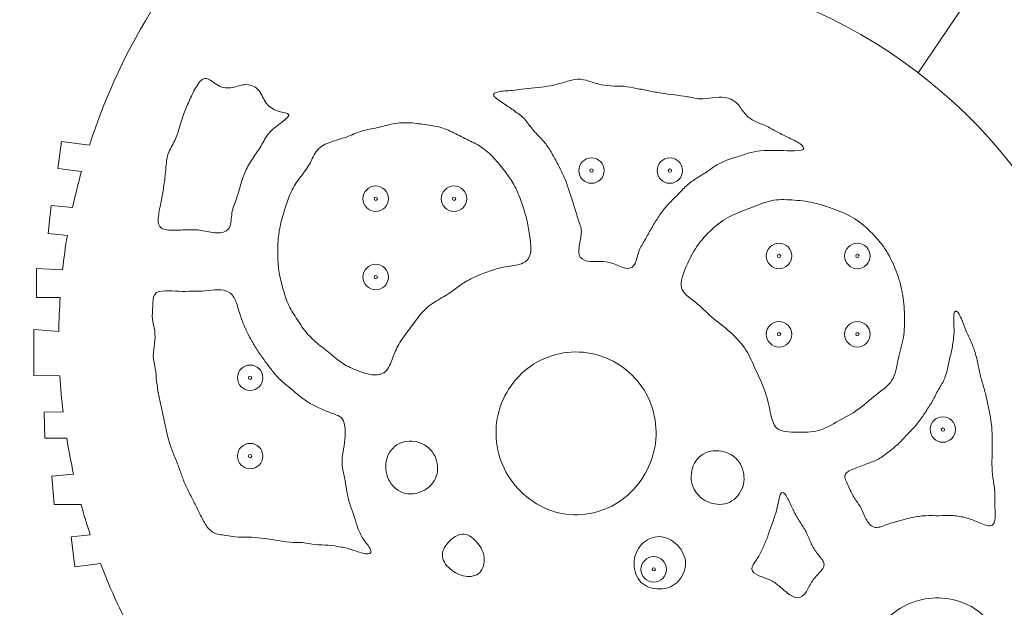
# Model space of a CAD drawing. Header units: inches. Extents: x 36 to 71.8, y 17.4 to 61.8.
# Tile 4 of 6: x 46.4 to 56.4, y 39.9 to 45.9. Entities that reach past the tile are written whole.
import ezdxf

# ---------------------------------------------------------------- set-up
doc = ezdxf.new("R2010")
doc.units = ezdxf.units.IN
doc.header["$MEASUREMENT"] = 0
for name, color, linetype, lineweight in [('00_SOURCE_FROZEN', 7, 'Continuous', 18), ('11_EXISTING_TRIMMED', 7, 'Continuous', 13), ('40_PLANTS', 7, 'Continuous', 13)]:
    doc.layers.add(name, color=color, linetype=linetype, lineweight=lineweight)

# ---------------------------------------------------------------- blocks, each defined once
blk = doc.blocks.new('TREE')
for radius in [1, 0.13]:
    blk.add_circle((0, 0), radius)

msp = doc.modelspace()

# ---------------------------------------------------------------- linework, layer by layer
at = {"layer": '00_SOURCE_FROZEN'}
for points in [[(55.552, 45.371), (58.647, 49.945)], [(47.087, 44.63), (46.802, 44.667), (46.766, 44.393), (47.006, 44.362)], [(46.916, 43.993), (46.696, 44.016), (46.666, 43.73), (46.862, 43.709)], [(46.813, 43.357), (46.546, 43.371), (46.546, 43.074), (46.789, 43.074)], [(46.775, 42.728), (46.519, 42.748), (46.519, 42.277), (46.786, 42.274)], [(46.818, 41.908), (46.625, 41.902), (46.633, 41.638), (46.856, 41.638)], [(46.926, 41.27), (46.702, 41.249), (46.728, 40.961), (47.002, 40.962)], [(47.096, 40.651), (46.9, 40.63)], [(46.9, 40.63), (46.939, 40.324), (47.2, 40.358)]]:
    msp.add_lwpolyline(points, dxfattribs=at)
for points in [[(47.087, 44.63, -0.062406), (47.763, 46.073), (45.572, 47.29, 0.058367), (44.801, 44.944, 0.058367)], [(50.14, 46.014, -0.546754), (57.65, 41.045, 0.171391), (58.184, 40.351, 0.171391)], [(46.916, 43.993, -0.01479), (47.006, 44.362, -0.01479)], [(46.813, 43.357, -0.013879), (46.862, 43.709)], [(46.775, 42.728, -0.013523), (46.789, 43.074, -0.013523)], [(46.818, 41.908, -0.014342), (46.786, 42.274)], [(46.926, 41.27, -0.014645), (46.856, 41.638)], [(47.096, 40.651, -0.012679), (47.002, 40.962)], [(48.142, 39.35), (48.13, 39.649), (47.57, 39.561, -0.034306), (47.2, 40.358, -0.034306)]]:
    msp.add_lwpolyline(points, format="xyb", dxfattribs=at)
at = {"layer": '11_EXISTING_TRIMMED'}
for points, knots in [([(47.806, 43.799), (47.783, 43.83), (47.79, 43.888), (47.798, 43.941), (47.807, 43.994), (47.817, 44.043), (47.826, 44.092), (47.836, 44.141), (47.844, 44.19), (47.851, 44.24), (47.858, 44.29), (47.864, 44.342), (47.868, 44.393), (47.872, 44.444), (47.876, 44.495), (47.892, 44.542), (47.908, 44.589), (47.938, 44.631), (47.959, 44.677), (47.981, 44.722), (47.995, 44.77), (48.009, 44.818), (48.023, 44.866), (48.038, 44.914), (48.056, 44.96), (48.073, 45.006), (48.093, 45.05), (48.113, 45.096), (48.134, 45.143), (48.156, 45.192), (48.183, 45.235), (48.21, 45.279), (48.242, 45.316), (48.28, 45.312), (48.317, 45.308), (48.359, 45.264), (48.405, 45.239), (48.45, 45.215), (48.497, 45.211), (48.545, 45.219), (48.594, 45.228), (48.642, 45.249), (48.69, 45.249), (48.738, 45.249), (48.786, 45.227), (48.817, 45.19), (48.849, 45.152), (48.864, 45.1), (48.893, 45.061), (48.923, 45.021), (48.965, 44.994), (49.014, 44.979), (49.063, 44.964), (49.119, 44.96), (49.123, 44.941), (49.128, 44.921), (49.081, 44.886), (49.037, 44.853), (48.992, 44.819), (48.951, 44.788), (48.919, 44.75), (48.887, 44.712), (48.865, 44.666), (48.84, 44.623), (48.814, 44.58), (48.784, 44.538), (48.756, 44.496), (48.728, 44.454), (48.702, 44.41), (48.682, 44.365), (48.661, 44.32), (48.645, 44.272), (48.631, 44.224), (48.617, 44.176), (48.605, 44.128), (48.588, 44.081), (48.572, 44.035), (48.552, 43.99), (48.543, 43.939), (48.535, 43.887), (48.537, 43.828), (48.517, 43.791), (48.496, 43.753), (48.453, 43.736), (48.404, 43.735), (48.356, 43.733), (48.301, 43.748), (48.25, 43.757), (48.198, 43.766), (48.151, 43.769), (48.1, 43.767), (48.048, 43.766), (47.992, 43.761), (47.937, 43.761), (47.883, 43.762), (47.829, 43.767), (47.806, 43.799)], [0, 0, 0, 0, 0.03125, 0.03125, 0.03125, 0.0625, 0.0625, 0.0625, 0.09375, 0.09375, 0.09375, 0.125, 0.125, 0.125, 0.15625, 0.15625, 0.15625, 0.1875, 0.1875, 0.1875, 0.21875, 0.21875, 0.21875, 0.25, 0.25, 0.25, 0.28125, 0.28125, 0.28125, 0.3125, 0.3125, 0.3125, 0.34375, 0.34375, 0.34375, 0.375, 0.375, 0.375, 0.40625, 0.40625, 0.40625, 0.4375, 0.4375, 0.4375, 0.46875, 0.46875, 0.46875, 0.5, 0.5, 0.5, 0.53125, 0.53125, 0.53125, 0.5625, 0.5625, 0.5625, 0.59375, 0.59375, 0.59375, 0.625, 0.625, 0.625, 0.65625, 0.65625, 0.65625, 0.6875, 0.6875, 0.6875, 0.71875, 0.71875, 0.71875, 0.75, 0.75, 0.75, 0.78125, 0.78125, 0.78125, 0.8125, 0.8125, 0.8125, 0.84375, 0.84375, 0.84375, 0.875, 0.875, 0.875, 0.90625, 0.90625, 0.90625, 0.9375, 0.9375, 0.9375, 0.96875, 0.96875, 0.96875, 1, 1, 1, 1]), ([(51.318, 45.055), (51.277, 45.082), (51.231, 45.112), (51.218, 45.134), (51.206, 45.155), (51.228, 45.169), (51.266, 45.176), (51.304, 45.184), (51.358, 45.185), (51.405, 45.189), (51.452, 45.194), (51.492, 45.201), (51.535, 45.207), (51.577, 45.212), (51.623, 45.215), (51.667, 45.22), (51.712, 45.224), (51.755, 45.229), (51.797, 45.238), (51.84, 45.246), (51.883, 45.257), (51.924, 45.27), (51.965, 45.282), (52.005, 45.296), (52.044, 45.302), (52.083, 45.307), (52.122, 45.303), (52.161, 45.293), (52.201, 45.284), (52.241, 45.268), (52.282, 45.256), (52.323, 45.245), (52.366, 45.238), (52.41, 45.236), (52.454, 45.233), (52.5, 45.235), (52.544, 45.232), (52.588, 45.228), (52.63, 45.218), (52.673, 45.21), (52.716, 45.202), (52.759, 45.195), (52.802, 45.186), (52.844, 45.178), (52.887, 45.169), (52.93, 45.162), (52.973, 45.155), (53.017, 45.149), (53.061, 45.144), (53.104, 45.139), (53.147, 45.134), (53.191, 45.126), (53.234, 45.118), (53.277, 45.107), (53.321, 45.104), (53.365, 45.102), (53.409, 45.11), (53.452, 45.115), (53.495, 45.121), (53.537, 45.125), (53.579, 45.118), (53.621, 45.111), (53.663, 45.093), (53.695, 45.064), (53.726, 45.036), (53.746, 44.996), (53.773, 44.963), (53.799, 44.93), (53.831, 44.903), (53.869, 44.883), (53.906, 44.863), (53.948, 44.849), (53.988, 44.831), (54.028, 44.813), (54.067, 44.79), (54.104, 44.77), (54.142, 44.75), (54.178, 44.732), (54.219, 44.712), (54.261, 44.692), (54.308, 44.671), (54.341, 44.647), (54.374, 44.623), (54.394, 44.598), (54.376, 44.585), (54.357, 44.573), (54.3, 44.573), (54.249, 44.574), (54.199, 44.574), (54.155, 44.575), (54.111, 44.576), (54.066, 44.576), (54.019, 44.578), (53.974, 44.575), (53.93, 44.573), (53.886, 44.566), (53.844, 44.556), (53.802, 44.545), (53.761, 44.531), (53.72, 44.518), (53.679, 44.505), (53.637, 44.493), (53.597, 44.478), (53.557, 44.462), (53.519, 44.443), (53.482, 44.42), (53.445, 44.397), (53.411, 44.369), (53.374, 44.346), (53.337, 44.322), (53.299, 44.302), (53.262, 44.277), (53.226, 44.253), (53.192, 44.223), (53.16, 44.192), (53.128, 44.16), (53.097, 44.126), (53.064, 44.093), (53.032, 44.061), (52.999, 44.029), (52.97, 43.995), (52.941, 43.961), (52.917, 43.925), (52.893, 43.888), (52.869, 43.852), (52.846, 43.815), (52.825, 43.777), (52.803, 43.739), (52.783, 43.699), (52.761, 43.662), (52.739, 43.625), (52.715, 43.59), (52.7, 43.548), (52.684, 43.506), (52.677, 43.456), (52.66, 43.422), (52.643, 43.387), (52.615, 43.369), (52.578, 43.372), (52.542, 43.374), (52.495, 43.398), (52.454, 43.415), (52.413, 43.431), (52.376, 43.439), (52.335, 43.442), (52.294, 43.444), (52.247, 43.44), (52.204, 43.443), (52.16, 43.446), (52.119, 43.457), (52.1, 43.488), (52.081, 43.52), (52.085, 43.572), (52.093, 43.619), (52.101, 43.666), (52.113, 43.707), (52.112, 43.749), (52.11, 43.79), (52.094, 43.83), (52.08, 43.871), (52.066, 43.913), (52.054, 43.954), (52.041, 43.996), (52.028, 44.037), (52.015, 44.078), (52.002, 44.119), (51.988, 44.16), (51.975, 44.201), (51.961, 44.241), (51.946, 44.282), (51.929, 44.322), (51.91, 44.361), (51.892, 44.4), (51.871, 44.439), (51.85, 44.477), (51.829, 44.515), (51.808, 44.552), (51.785, 44.589), (51.761, 44.625), (51.735, 44.661), (51.705, 44.694), (51.675, 44.728), (51.641, 44.758), (51.612, 44.793), (51.584, 44.828), (51.56, 44.866), (51.53, 44.898), (51.5, 44.931), (51.462, 44.956), (51.427, 44.981), (51.391, 45.005), (51.358, 45.029), (51.318, 45.055)], [0, 0, 0, 0, 0.015625, 0.015625, 0.015625, 0.03125, 0.03125, 0.03125, 0.046875, 0.046875, 0.046875, 0.0625, 0.0625, 0.0625, 0.078125, 0.078125, 0.078125, 0.09375, 0.09375, 0.09375, 0.109375, 0.109375, 0.109375, 0.125, 0.125, 0.125, 0.140625, 0.140625, 0.140625, 0.15625, 0.15625, 0.15625, 0.171875, 0.171875, 0.171875, 0.1875, 0.1875, 0.1875, 0.203125, 0.203125, 0.203125, 0.21875, 0.21875, 0.21875, 0.234375, 0.234375, 0.234375, 0.25, 0.25, 0.25, 0.265625, 0.265625, 0.265625, 0.28125, 0.28125, 0.28125, 0.296875, 0.296875, 0.296875, 0.3125, 0.3125, 0.3125, 0.328125, 0.328125, 0.328125, 0.34375, 0.34375, 0.34375, 0.359375, 0.359375, 0.359375, 0.375, 0.375, 0.375, 0.390625, 0.390625, 0.390625, 0.40625, 0.40625, 0.40625, 0.421875, 0.421875, 0.421875, 0.4375, 0.4375, 0.4375, 0.453125, 0.453125, 0.453125, 0.46875, 0.46875, 0.46875, 0.484375, 0.484375, 0.484375, 0.5, 0.5, 0.5, 0.515625, 0.515625, 0.515625, 0.53125, 0.53125, 0.53125, 0.546875, 0.546875, 0.546875, 0.5625, 0.5625, 0.5625, 0.578125, 0.578125, 0.578125, 0.59375, 0.59375, 0.59375, 0.609375, 0.609375, 0.609375, 0.625, 0.625, 0.625, 0.640625, 0.640625, 0.640625, 0.65625, 0.65625, 0.65625, 0.671875, 0.671875, 0.671875, 0.6875, 0.6875, 0.6875, 0.703125, 0.703125, 0.703125, 0.71875, 0.71875, 0.71875, 0.734375, 0.734375, 0.734375, 0.75, 0.75, 0.75, 0.765625, 0.765625, 0.765625, 0.78125, 0.78125, 0.78125, 0.796875, 0.796875, 0.796875, 0.8125, 0.8125, 0.8125, 0.828125, 0.828125, 0.828125, 0.84375, 0.84375, 0.84375, 0.859375, 0.859375, 0.859375, 0.875, 0.875, 0.875, 0.890625, 0.890625, 0.890625, 0.90625, 0.90625, 0.90625, 0.921875, 0.921875, 0.921875, 0.9375, 0.9375, 0.9375, 0.953125, 0.953125, 0.953125, 0.96875, 0.96875, 0.96875, 0.984375, 0.984375, 0.984375, 1, 1, 1, 1]), ([(49.545, 42.503), (49.5, 42.539), (49.454, 42.573), (49.412, 42.609), (49.37, 42.645), (49.331, 42.683), (49.296, 42.726), (49.261, 42.769), (49.231, 42.818), (49.2, 42.865), (49.169, 42.913), (49.139, 42.96), (49.116, 43.01), (49.094, 43.06), (49.079, 43.114), (49.064, 43.168), (49.05, 43.221), (49.034, 43.274), (49.025, 43.33), (49.016, 43.385), (49.012, 43.442), (49.011, 43.5), (49.01, 43.559), (49.011, 43.618), (49.016, 43.675), (49.021, 43.732), (49.031, 43.787), (49.044, 43.84), (49.057, 43.894), (49.073, 43.947), (49.09, 44), (49.107, 44.053), (49.124, 44.105), (49.149, 44.155), (49.173, 44.205), (49.203, 44.253), (49.237, 44.298), (49.27, 44.343), (49.306, 44.387), (49.334, 44.436), (49.362, 44.486), (49.382, 44.541), (49.417, 44.581), (49.452, 44.621), (49.501, 44.644), (49.553, 44.663), (49.605, 44.682), (49.66, 44.695), (49.712, 44.714), (49.765, 44.733), (49.814, 44.758), (49.867, 44.774), (49.92, 44.79), (49.976, 44.798), (50.03, 44.81), (50.084, 44.823), (50.136, 44.84), (50.191, 44.85), (50.247, 44.86), (50.306, 44.862), (50.363, 44.859), (50.42, 44.855), (50.476, 44.846), (50.532, 44.838), (50.588, 44.83), (50.644, 44.823), (50.696, 44.806), (50.748, 44.789), (50.797, 44.762), (50.847, 44.737), (50.897, 44.712), (50.948, 44.689), (50.998, 44.663), (51.047, 44.637), (51.095, 44.61), (51.139, 44.574), (51.184, 44.538), (51.224, 44.493), (51.262, 44.449), (51.299, 44.405), (51.335, 44.361), (51.367, 44.315), (51.399, 44.27), (51.428, 44.222), (51.451, 44.172), (51.474, 44.122), (51.493, 44.069), (51.51, 44.017), (51.528, 43.964), (51.545, 43.911), (51.557, 43.857), (51.569, 43.803), (51.576, 43.75), (51.584, 43.692), (51.593, 43.634), (51.604, 43.572), (51.592, 43.523), (51.581, 43.475), (51.548, 43.438), (51.501, 43.42), (51.454, 43.401), (51.391, 43.399), (51.335, 43.389), (51.278, 43.38), (51.227, 43.362), (51.175, 43.344), (51.124, 43.326), (51.071, 43.307), (51.021, 43.283), (50.97, 43.26), (50.922, 43.233), (50.876, 43.201), (50.83, 43.17), (50.786, 43.133), (50.739, 43.103), (50.691, 43.072), (50.641, 43.047), (50.595, 43.016), (50.548, 42.985), (50.507, 42.947), (50.47, 42.905), (50.434, 42.862), (50.402, 42.814), (50.368, 42.768), (50.334, 42.722), (50.298, 42.677), (50.269, 42.631), (50.239, 42.585), (50.216, 42.536), (50.194, 42.482), (50.173, 42.427), (50.152, 42.365), (50.12, 42.329), (50.087, 42.292), (50.043, 42.281), (49.991, 42.284), (49.939, 42.288), (49.881, 42.307), (49.827, 42.328), (49.773, 42.348), (49.725, 42.369), (49.679, 42.399), (49.633, 42.429), (49.589, 42.467), (49.545, 42.503)], [0, 0, 0, 0, 0.020833, 0.020833, 0.020833, 0.041667, 0.041667, 0.041667, 0.0625, 0.0625, 0.0625, 0.083333, 0.083333, 0.083333, 0.104167, 0.104167, 0.104167, 0.125, 0.125, 0.125, 0.145833, 0.145833, 0.145833, 0.166667, 0.166667, 0.166667, 0.1875, 0.1875, 0.1875, 0.208333, 0.208333, 0.208333, 0.229167, 0.229167, 0.229167, 0.25, 0.25, 0.25, 0.270833, 0.270833, 0.270833, 0.291667, 0.291667, 0.291667, 0.3125, 0.3125, 0.3125, 0.333333, 0.333333, 0.333333, 0.354167, 0.354167, 0.354167, 0.375, 0.375, 0.375, 0.395833, 0.395833, 0.395833, 0.416667, 0.416667, 0.416667, 0.4375, 0.4375, 0.4375, 0.458333, 0.458333, 0.458333, 0.479167, 0.479167, 0.479167, 0.5, 0.5, 0.5, 0.520833, 0.520833, 0.520833, 0.541667, 0.541667, 0.541667, 0.5625, 0.5625, 0.5625, 0.583333, 0.583333, 0.583333, 0.604167, 0.604167, 0.604167, 0.625, 0.625, 0.625, 0.645833, 0.645833, 0.645833, 0.666667, 0.666667, 0.666667, 0.6875, 0.6875, 0.6875, 0.708333, 0.708333, 0.708333, 0.729167, 0.729167, 0.729167, 0.75, 0.75, 0.75, 0.770833, 0.770833, 0.770833, 0.791667, 0.791667, 0.791667, 0.8125, 0.8125, 0.8125, 0.833333, 0.833333, 0.833333, 0.854167, 0.854167, 0.854167, 0.875, 0.875, 0.875, 0.895833, 0.895833, 0.895833, 0.916667, 0.916667, 0.916667, 0.9375, 0.9375, 0.9375, 0.958333, 0.958333, 0.958333, 0.979167, 0.979167, 0.979167, 1, 1, 1, 1]), ([(53.291, 43.596), (53.334, 43.658), (53.39, 43.719), (53.447, 43.772), (53.504, 43.825), (53.563, 43.869), (53.629, 43.903), (53.696, 43.937), (53.77, 43.961), (53.842, 43.989), (53.913, 44.017), (53.981, 44.049), (54.05, 44.063), (54.12, 44.078), (54.19, 44.076), (54.262, 44.071), (54.334, 44.066), (54.408, 44.059), (54.481, 44.042), (54.555, 44.026), (54.627, 44.001), (54.699, 43.974), (54.77, 43.947), (54.84, 43.919), (54.905, 43.878), (54.969, 43.838), (55.028, 43.785), (55.083, 43.729), (55.137, 43.672), (55.187, 43.612), (55.228, 43.547), (55.269, 43.482), (55.3, 43.413), (55.326, 43.342), (55.353, 43.271), (55.375, 43.198), (55.389, 43.122), (55.403, 43.047), (55.409, 42.97), (55.411, 42.894), (55.414, 42.817), (55.412, 42.741), (55.4, 42.667), (55.387, 42.592), (55.363, 42.519), (55.347, 42.443), (55.33, 42.367), (55.321, 42.289), (55.283, 42.229), (55.245, 42.169), (55.179, 42.127), (55.118, 42.078), (55.056, 42.029), (54.998, 41.974), (54.935, 41.929), (54.873, 41.885), (54.806, 41.852), (54.738, 41.814), (54.67, 41.777), (54.601, 41.736), (54.531, 41.716), (54.461, 41.697), (54.389, 41.699), (54.314, 41.7), (54.238, 41.7), (54.157, 41.699), (54.111, 41.738), (54.064, 41.777), (54.052, 41.855), (54.035, 41.932), (54.019, 42.009), (53.999, 42.083), (53.972, 42.154), (53.946, 42.225), (53.913, 42.293), (53.881, 42.361), (53.85, 42.429), (53.82, 42.498), (53.776, 42.562), (53.732, 42.626), (53.673, 42.685), (53.615, 42.735), (53.557, 42.785), (53.499, 42.825), (53.444, 42.874), (53.389, 42.922), (53.337, 42.978), (53.277, 43.026), (53.218, 43.073), (53.15, 43.112), (53.134, 43.174), (53.118, 43.236), (53.153, 43.322), (53.185, 43.397), (53.218, 43.471), (53.248, 43.534), (53.291, 43.596)], [0, 0, 0, 0, 0.03125, 0.03125, 0.03125, 0.0625, 0.0625, 0.0625, 0.09375, 0.09375, 0.09375, 0.125, 0.125, 0.125, 0.15625, 0.15625, 0.15625, 0.1875, 0.1875, 0.1875, 0.21875, 0.21875, 0.21875, 0.25, 0.25, 0.25, 0.28125, 0.28125, 0.28125, 0.3125, 0.3125, 0.3125, 0.34375, 0.34375, 0.34375, 0.375, 0.375, 0.375, 0.40625, 0.40625, 0.40625, 0.4375, 0.4375, 0.4375, 0.46875, 0.46875, 0.46875, 0.5, 0.5, 0.5, 0.53125, 0.53125, 0.53125, 0.5625, 0.5625, 0.5625, 0.59375, 0.59375, 0.59375, 0.625, 0.625, 0.625, 0.65625, 0.65625, 0.65625, 0.6875, 0.6875, 0.6875, 0.71875, 0.71875, 0.71875, 0.75, 0.75, 0.75, 0.78125, 0.78125, 0.78125, 0.8125, 0.8125, 0.8125, 0.84375, 0.84375, 0.84375, 0.875, 0.875, 0.875, 0.90625, 0.90625, 0.90625, 0.9375, 0.9375, 0.9375, 0.96875, 0.96875, 0.96875, 1, 1, 1, 1]), ([(47.754, 43.107), (47.775, 43.135), (47.818, 43.141), (47.863, 43.142), (47.908, 43.143), (47.956, 43.14), (48.002, 43.138), (48.048, 43.137), (48.091, 43.138), (48.136, 43.138), (48.182, 43.139), (48.228, 43.139), (48.271, 43.143), (48.314, 43.147), (48.353, 43.154), (48.396, 43.154), (48.438, 43.154), (48.484, 43.148), (48.516, 43.127), (48.549, 43.106), (48.568, 43.07), (48.584, 43.03), (48.599, 42.991), (48.611, 42.948), (48.624, 42.907), (48.637, 42.866), (48.651, 42.826), (48.667, 42.787), (48.684, 42.747), (48.704, 42.708), (48.724, 42.67), (48.745, 42.632), (48.766, 42.595), (48.789, 42.558), (48.812, 42.522), (48.837, 42.485), (48.862, 42.45), (48.886, 42.416), (48.911, 42.383), (48.936, 42.351), (48.961, 42.318), (48.985, 42.286), (49.015, 42.256), (49.044, 42.225), (49.079, 42.197), (49.113, 42.169), (49.147, 42.141), (49.181, 42.113), (49.215, 42.085), (49.249, 42.057), (49.283, 42.03), (49.319, 42.006), (49.356, 41.983), (49.394, 41.965), (49.432, 41.947), (49.471, 41.929), (49.509, 41.912), (49.551, 41.897), (49.593, 41.882), (49.638, 41.87), (49.664, 41.843), (49.69, 41.816), (49.697, 41.774), (49.7, 41.729), (49.702, 41.685), (49.699, 41.637), (49.694, 41.593), (49.688, 41.549), (49.678, 41.508), (49.673, 41.465), (49.668, 41.422), (49.667, 41.376), (49.673, 41.332), (49.678, 41.289), (49.69, 41.247), (49.698, 41.205), (49.707, 41.163), (49.712, 41.12), (49.72, 41.077), (49.728, 41.035), (49.738, 40.993), (49.751, 40.953), (49.765, 40.912), (49.781, 40.873), (49.794, 40.832), (49.807, 40.791), (49.817, 40.749), (49.832, 40.71), (49.847, 40.67), (49.866, 40.634), (49.894, 40.595), (49.921, 40.556), (49.957, 40.514), (49.963, 40.488), (49.969, 40.462), (49.944, 40.452), (49.908, 40.456), (49.871, 40.461), (49.822, 40.48), (49.779, 40.495), (49.735, 40.509), (49.697, 40.518), (49.656, 40.526), (49.614, 40.534), (49.571, 40.541), (49.526, 40.544), (49.482, 40.547), (49.437, 40.546), (49.394, 40.551), (49.351, 40.556), (49.309, 40.567), (49.265, 40.571), (49.221, 40.575), (49.175, 40.572), (49.131, 40.575), (49.087, 40.577), (49.045, 40.586), (49.003, 40.593), (48.96, 40.601), (48.917, 40.607), (48.874, 40.613), (48.831, 40.619), (48.788, 40.625), (48.744, 40.626), (48.699, 40.628), (48.653, 40.624), (48.609, 40.627), (48.565, 40.63), (48.523, 40.639), (48.48, 40.645), (48.436, 40.651), (48.391, 40.655), (48.355, 40.674), (48.319, 40.692), (48.293, 40.726), (48.27, 40.763), (48.247, 40.799), (48.228, 40.839), (48.209, 40.878), (48.19, 40.917), (48.171, 40.955), (48.151, 40.993), (48.132, 41.032), (48.112, 41.07), (48.093, 41.109), (48.074, 41.147), (48.056, 41.186), (48.041, 41.226), (48.026, 41.266), (48.013, 41.307), (47.998, 41.347), (47.984, 41.387), (47.967, 41.426), (47.951, 41.466), (47.935, 41.505), (47.919, 41.545), (47.907, 41.586), (47.894, 41.627), (47.884, 41.668), (47.874, 41.71), (47.865, 41.752), (47.856, 41.794), (47.847, 41.836), (47.838, 41.878), (47.828, 41.92), (47.819, 41.962), (47.81, 42.004), (47.801, 42.046), (47.793, 42.088), (47.786, 42.131), (47.779, 42.173), (47.774, 42.217), (47.769, 42.26), (47.767, 42.304), (47.76, 42.347), (47.753, 42.39), (47.741, 42.433), (47.74, 42.476), (47.738, 42.52), (47.748, 42.564), (47.753, 42.607), (47.758, 42.65), (47.76, 42.692), (47.754, 42.733), (47.748, 42.775), (47.734, 42.817), (47.731, 42.857), (47.727, 42.898), (47.733, 42.937), (47.734, 42.982), (47.736, 43.028), (47.734, 43.079), (47.754, 43.107)], [0, 0, 0, 0, 0.015625, 0.015625, 0.015625, 0.03125, 0.03125, 0.03125, 0.046875, 0.046875, 0.046875, 0.0625, 0.0625, 0.0625, 0.078125, 0.078125, 0.078125, 0.09375, 0.09375, 0.09375, 0.109375, 0.109375, 0.109375, 0.125, 0.125, 0.125, 0.140625, 0.140625, 0.140625, 0.15625, 0.15625, 0.15625, 0.171875, 0.171875, 0.171875, 0.1875, 0.1875, 0.1875, 0.203125, 0.203125, 0.203125, 0.21875, 0.21875, 0.21875, 0.234375, 0.234375, 0.234375, 0.25, 0.25, 0.25, 0.265625, 0.265625, 0.265625, 0.28125, 0.28125, 0.28125, 0.296875, 0.296875, 0.296875, 0.3125, 0.3125, 0.3125, 0.328125, 0.328125, 0.328125, 0.34375, 0.34375, 0.34375, 0.359375, 0.359375, 0.359375, 0.375, 0.375, 0.375, 0.390625, 0.390625, 0.390625, 0.40625, 0.40625, 0.40625, 0.421875, 0.421875, 0.421875, 0.4375, 0.4375, 0.4375, 0.453125, 0.453125, 0.453125, 0.46875, 0.46875, 0.46875, 0.484375, 0.484375, 0.484375, 0.5, 0.5, 0.5, 0.515625, 0.515625, 0.515625, 0.53125, 0.53125, 0.53125, 0.546875, 0.546875, 0.546875, 0.5625, 0.5625, 0.5625, 0.578125, 0.578125, 0.578125, 0.59375, 0.59375, 0.59375, 0.609375, 0.609375, 0.609375, 0.625, 0.625, 0.625, 0.640625, 0.640625, 0.640625, 0.65625, 0.65625, 0.65625, 0.671875, 0.671875, 0.671875, 0.6875, 0.6875, 0.6875, 0.703125, 0.703125, 0.703125, 0.71875, 0.71875, 0.71875, 0.734375, 0.734375, 0.734375, 0.75, 0.75, 0.75, 0.765625, 0.765625, 0.765625, 0.78125, 0.78125, 0.78125, 0.796875, 0.796875, 0.796875, 0.8125, 0.8125, 0.8125, 0.828125, 0.828125, 0.828125, 0.84375, 0.84375, 0.84375, 0.859375, 0.859375, 0.859375, 0.875, 0.875, 0.875, 0.890625, 0.890625, 0.890625, 0.90625, 0.90625, 0.90625, 0.921875, 0.921875, 0.921875, 0.9375, 0.9375, 0.9375, 0.953125, 0.953125, 0.953125, 0.96875, 0.96875, 0.96875, 0.984375, 0.984375, 0.984375, 1, 1, 1, 1]), ([(54.805, 41.264), (54.815, 41.293), (54.856, 41.309), (54.898, 41.326), (54.94, 41.342), (54.983, 41.359), (55.024, 41.375), (55.066, 41.39), (55.106, 41.404), (55.145, 41.425), (55.183, 41.446), (55.219, 41.474), (55.255, 41.502), (55.291, 41.53), (55.326, 41.558), (55.358, 41.589), (55.39, 41.62), (55.418, 41.654), (55.449, 41.685), (55.479, 41.717), (55.511, 41.746), (55.539, 41.781), (55.567, 41.815), (55.591, 41.854), (55.616, 41.891), (55.641, 41.928), (55.667, 41.964), (55.689, 42.003), (55.711, 42.041), (55.729, 42.082), (55.751, 42.121), (55.773, 42.16), (55.798, 42.197), (55.816, 42.237), (55.834, 42.277), (55.844, 42.32), (55.854, 42.363), (55.864, 42.406), (55.873, 42.449), (55.883, 42.493), (55.892, 42.536), (55.902, 42.58), (55.909, 42.623), (55.915, 42.666), (55.918, 42.708), (55.917, 42.759), (55.916, 42.81), (55.911, 42.87), (55.916, 42.904), (55.922, 42.938), (55.938, 42.947), (55.956, 42.925), (55.975, 42.903), (55.995, 42.849), (56.013, 42.803), (56.031, 42.758), (56.047, 42.72), (56.064, 42.681), (56.082, 42.642), (56.101, 42.602), (56.117, 42.56), (56.132, 42.519), (56.143, 42.476), (56.153, 42.433), (56.162, 42.39), (56.169, 42.346), (56.18, 42.303), (56.19, 42.26), (56.203, 42.218), (56.215, 42.176), (56.227, 42.133), (56.239, 42.091), (56.249, 42.048), (56.259, 42.005), (56.268, 41.961), (56.276, 41.918), (56.285, 41.874), (56.293, 41.831), (56.298, 41.786), (56.304, 41.742), (56.306, 41.696), (56.307, 41.65), (56.308, 41.604), (56.307, 41.557), (56.306, 41.51), (56.305, 41.464), (56.305, 41.417), (56.305, 41.371), (56.306, 41.324), (56.308, 41.279), (56.314, 41.234), (56.32, 41.189), (56.33, 41.146), (56.333, 41.101), (56.336, 41.057), (56.332, 41.012), (56.333, 40.963), (56.334, 40.914), (56.341, 40.86), (56.337, 40.819), (56.333, 40.777), (56.318, 40.747), (56.287, 40.743), (56.255, 40.739), (56.206, 40.762), (56.162, 40.78), (56.118, 40.799), (56.079, 40.814), (56.037, 40.825), (55.996, 40.836), (55.951, 40.844), (55.906, 40.847), (55.86, 40.849), (55.813, 40.846), (55.766, 40.846), (55.719, 40.845), (55.672, 40.848), (55.627, 40.846), (55.581, 40.843), (55.537, 40.836), (55.493, 40.827), (55.45, 40.818), (55.407, 40.807), (55.365, 40.796), (55.323, 40.784), (55.281, 40.773), (55.238, 40.757), (55.195, 40.742), (55.151, 40.722), (55.114, 40.727), (55.078, 40.732), (55.048, 40.761), (55.026, 40.799), (55.004, 40.836), (54.99, 40.882), (54.969, 40.922), (54.948, 40.961), (54.92, 40.994), (54.897, 41.032), (54.874, 41.07), (54.856, 41.111), (54.836, 41.153), (54.817, 41.194), (54.795, 41.235), (54.805, 41.264)], [0, 0, 0, 0, 0.020833, 0.020833, 0.020833, 0.041667, 0.041667, 0.041667, 0.0625, 0.0625, 0.0625, 0.083333, 0.083333, 0.083333, 0.104167, 0.104167, 0.104167, 0.125, 0.125, 0.125, 0.145833, 0.145833, 0.145833, 0.166667, 0.166667, 0.166667, 0.1875, 0.1875, 0.1875, 0.208333, 0.208333, 0.208333, 0.229167, 0.229167, 0.229167, 0.25, 0.25, 0.25, 0.270833, 0.270833, 0.270833, 0.291667, 0.291667, 0.291667, 0.3125, 0.3125, 0.3125, 0.333333, 0.333333, 0.333333, 0.354167, 0.354167, 0.354167, 0.375, 0.375, 0.375, 0.395833, 0.395833, 0.395833, 0.416667, 0.416667, 0.416667, 0.4375, 0.4375, 0.4375, 0.458333, 0.458333, 0.458333, 0.479167, 0.479167, 0.479167, 0.5, 0.5, 0.5, 0.520833, 0.520833, 0.520833, 0.541667, 0.541667, 0.541667, 0.5625, 0.5625, 0.5625, 0.583333, 0.583333, 0.583333, 0.604167, 0.604167, 0.604167, 0.625, 0.625, 0.625, 0.645833, 0.645833, 0.645833, 0.666667, 0.666667, 0.666667, 0.6875, 0.6875, 0.6875, 0.708333, 0.708333, 0.708333, 0.729167, 0.729167, 0.729167, 0.75, 0.75, 0.75, 0.770833, 0.770833, 0.770833, 0.791667, 0.791667, 0.791667, 0.8125, 0.8125, 0.8125, 0.833333, 0.833333, 0.833333, 0.854167, 0.854167, 0.854167, 0.875, 0.875, 0.875, 0.895833, 0.895833, 0.895833, 0.916667, 0.916667, 0.916667, 0.9375, 0.9375, 0.9375, 0.958333, 0.958333, 0.958333, 0.979167, 0.979167, 0.979167, 1, 1, 1, 1]), ([(51.387, 41.218), (51.264, 41.397), (51.214, 41.625), (51.252, 41.839), (51.29, 42.052), (51.417, 42.251), (51.594, 42.374), (51.771, 42.497), (51.998, 42.545), (52.209, 42.504), (52.419, 42.464), (52.613, 42.335), (52.733, 42.158), (52.853, 41.981), (52.9, 41.756), (52.861, 41.544), (52.822, 41.332), (52.699, 41.134), (52.525, 41.008), (52.351, 40.882), (52.126, 40.829), (51.916, 40.868), (51.706, 40.907), (51.51, 41.038), (51.387, 41.218)], [0, 0, 0, 0, 0.125, 0.125, 0.125, 0.25, 0.25, 0.25, 0.375, 0.375, 0.375, 0.5, 0.5, 0.5, 0.625, 0.625, 0.625, 0.75, 0.75, 0.75, 0.875, 0.875, 0.875, 1, 1, 1, 1]), ([(50.142, 41.217), (50.112, 41.281), (50.105, 41.358), (50.124, 41.426), (50.143, 41.494), (50.189, 41.552), (50.251, 41.582), (50.313, 41.613), (50.392, 41.615), (50.46, 41.591), (50.527, 41.568), (50.583, 41.519), (50.615, 41.456), (50.646, 41.392), (50.653, 41.314), (50.63, 41.249), (50.608, 41.183), (50.557, 41.13), (50.494, 41.099), (50.431, 41.068), (50.355, 41.059), (50.29, 41.08), (50.226, 41.102), (50.172, 41.153), (50.142, 41.217)], [0, 0, 0, 0, 0.125, 0.125, 0.125, 0.25, 0.25, 0.25, 0.375, 0.375, 0.375, 0.5, 0.5, 0.5, 0.625, 0.625, 0.625, 0.75, 0.75, 0.75, 0.875, 0.875, 0.875, 1, 1, 1, 1]), ([(53.432, 41.504), (53.503, 41.519), (53.585, 41.504), (53.646, 41.466), (53.708, 41.428), (53.749, 41.367), (53.765, 41.299), (53.781, 41.23), (53.772, 41.153), (53.738, 41.092), (53.704, 41.03), (53.645, 40.984), (53.578, 40.968), (53.51, 40.952), (53.435, 40.967), (53.373, 41.002), (53.311, 41.038), (53.264, 41.095), (53.244, 41.164), (53.224, 41.234), (53.232, 41.317), (53.266, 41.381), (53.3, 41.445), (53.36, 41.49), (53.432, 41.504)], [0, 0, 0, 0, 0.125, 0.125, 0.125, 0.25, 0.25, 0.25, 0.375, 0.375, 0.375, 0.5, 0.5, 0.5, 0.625, 0.625, 0.625, 0.75, 0.75, 0.75, 0.875, 0.875, 0.875, 1, 1, 1, 1]), ([(53.851, 40.301), (53.849, 40.329), (53.877, 40.361), (53.9, 40.395), (53.923, 40.429), (53.941, 40.465), (53.958, 40.501), (53.975, 40.537), (53.99, 40.572), (54.004, 40.609), (54.018, 40.645), (54.03, 40.682), (54.043, 40.719), (54.056, 40.756), (54.07, 40.793), (54.082, 40.829), (54.095, 40.865), (54.106, 40.9), (54.115, 40.942), (54.124, 40.984), (54.13, 41.033), (54.141, 41.059), (54.152, 41.086), (54.169, 41.09), (54.188, 41.069), (54.207, 41.048), (54.229, 41.002), (54.248, 40.963), (54.266, 40.923), (54.281, 40.89), (54.299, 40.857), (54.318, 40.823), (54.34, 40.789), (54.361, 40.756), (54.383, 40.722), (54.403, 40.689), (54.419, 40.654), (54.436, 40.619), (54.449, 40.582), (54.466, 40.547), (54.484, 40.512), (54.506, 40.478), (54.532, 40.446), (54.558, 40.414), (54.588, 40.382), (54.59, 40.351), (54.593, 40.32), (54.567, 40.29), (54.54, 40.261), (54.513, 40.231), (54.484, 40.201), (54.462, 40.166), (54.44, 40.132), (54.424, 40.092), (54.403, 40.061), (54.381, 40.03), (54.352, 40.008), (54.32, 40.008), (54.287, 40.008), (54.249, 40.031), (54.217, 40.055), (54.185, 40.08), (54.158, 40.105), (54.13, 40.128), (54.101, 40.152), (54.072, 40.175), (54.036, 40.191), (54, 40.207), (53.958, 40.218), (53.922, 40.235), (53.885, 40.251), (53.853, 40.274), (53.851, 40.301)], [0, 0, 0, 0, 0.041667, 0.041667, 0.041667, 0.083333, 0.083333, 0.083333, 0.125, 0.125, 0.125, 0.166667, 0.166667, 0.166667, 0.208333, 0.208333, 0.208333, 0.25, 0.25, 0.25, 0.291667, 0.291667, 0.291667, 0.333333, 0.333333, 0.333333, 0.375, 0.375, 0.375, 0.416667, 0.416667, 0.416667, 0.458333, 0.458333, 0.458333, 0.5, 0.5, 0.5, 0.541667, 0.541667, 0.541667, 0.583333, 0.583333, 0.583333, 0.625, 0.625, 0.625, 0.666667, 0.666667, 0.666667, 0.708333, 0.708333, 0.708333, 0.75, 0.75, 0.75, 0.791667, 0.791667, 0.791667, 0.833333, 0.833333, 0.833333, 0.875, 0.875, 0.875, 0.916667, 0.916667, 0.916667, 0.958333, 0.958333, 0.958333, 1, 1, 1, 1]), ([(50.77, 40.592), (50.814, 40.633), (50.866, 40.662), (50.916, 40.657), (50.966, 40.651), (51.014, 40.611), (51.051, 40.567), (51.088, 40.522), (51.113, 40.473), (51.118, 40.418), (51.124, 40.363), (51.109, 40.302), (51.073, 40.266), (51.037, 40.23), (50.98, 40.219), (50.925, 40.228), (50.869, 40.237), (50.814, 40.265), (50.77, 40.304), (50.725, 40.343), (50.691, 40.393), (50.692, 40.445), (50.692, 40.496), (50.727, 40.55), (50.77, 40.592)], [0, 0, 0, 0, 0.125, 0.125, 0.125, 0.25, 0.25, 0.25, 0.375, 0.375, 0.375, 0.5, 0.5, 0.5, 0.625, 0.625, 0.625, 0.75, 0.75, 0.75, 0.875, 0.875, 0.875, 1, 1, 1, 1]), ([(52.909, 40.632), (52.976, 40.63), (53.042, 40.596), (53.092, 40.545), (53.142, 40.494), (53.176, 40.426), (53.176, 40.356), (53.175, 40.285), (53.14, 40.212), (53.09, 40.165), (53.041, 40.118), (52.976, 40.098), (52.908, 40.098), (52.841, 40.098), (52.771, 40.118), (52.723, 40.165), (52.675, 40.212), (52.649, 40.284), (52.65, 40.357), (52.65, 40.429), (52.679, 40.501), (52.727, 40.553), (52.774, 40.604), (52.842, 40.634), (52.909, 40.632)], [0, 0, 0, 0, 0.125, 0.125, 0.125, 0.25, 0.25, 0.25, 0.375, 0.375, 0.375, 0.5, 0.5, 0.5, 0.625, 0.625, 0.625, 0.75, 0.75, 0.75, 0.875, 0.875, 0.875, 1, 1, 1, 1]), ([(55.693, 40.004), (55.875, 40.017), (56.063, 39.962), (56.197, 39.845), (56.33, 39.727), (56.411, 39.547), (56.42, 39.364), (56.43, 39.182), (56.369, 38.996), (56.251, 38.861), (56.133, 38.725), (55.959, 38.64), (55.78, 38.629), (55.602, 38.618), (55.42, 38.683), (55.285, 38.8), (55.149, 38.918), (55.061, 39.09), (55.048, 39.27), (55.035, 39.449), (55.097, 39.638), (55.216, 39.773), (55.335, 39.908), (55.511, 39.99), (55.693, 40.004)], [0, 0, 0, 0, 0.125, 0.125, 0.125, 0.25, 0.25, 0.25, 0.375, 0.375, 0.375, 0.5, 0.5, 0.5, 0.625, 0.625, 0.625, 0.75, 0.75, 0.75, 0.875, 0.875, 0.875, 1, 1, 1, 1])]:
    msp.add_open_spline(points, degree=3, knots=knots, dxfattribs=at)

# ---------------------------------------------------------------- block references
at = {"layer": '40_PLANTS', "xscale": 0.13, "yscale": 0.13}
for p in [(52.215, 44.371), (53.015, 44.371), (50.011, 44.084), (50.811, 44.084), (54.13, 43.499), (54.93, 43.499), (50.011, 43.284), (54.13, 42.699), (54.93, 42.699), (48.729, 42.255), (55.803, 41.726), (48.729, 41.455), (52.85, 40.298)]:
    msp.add_blockref('TREE', p, dxfattribs=at)

doc.saveas('drawing.dxf')
